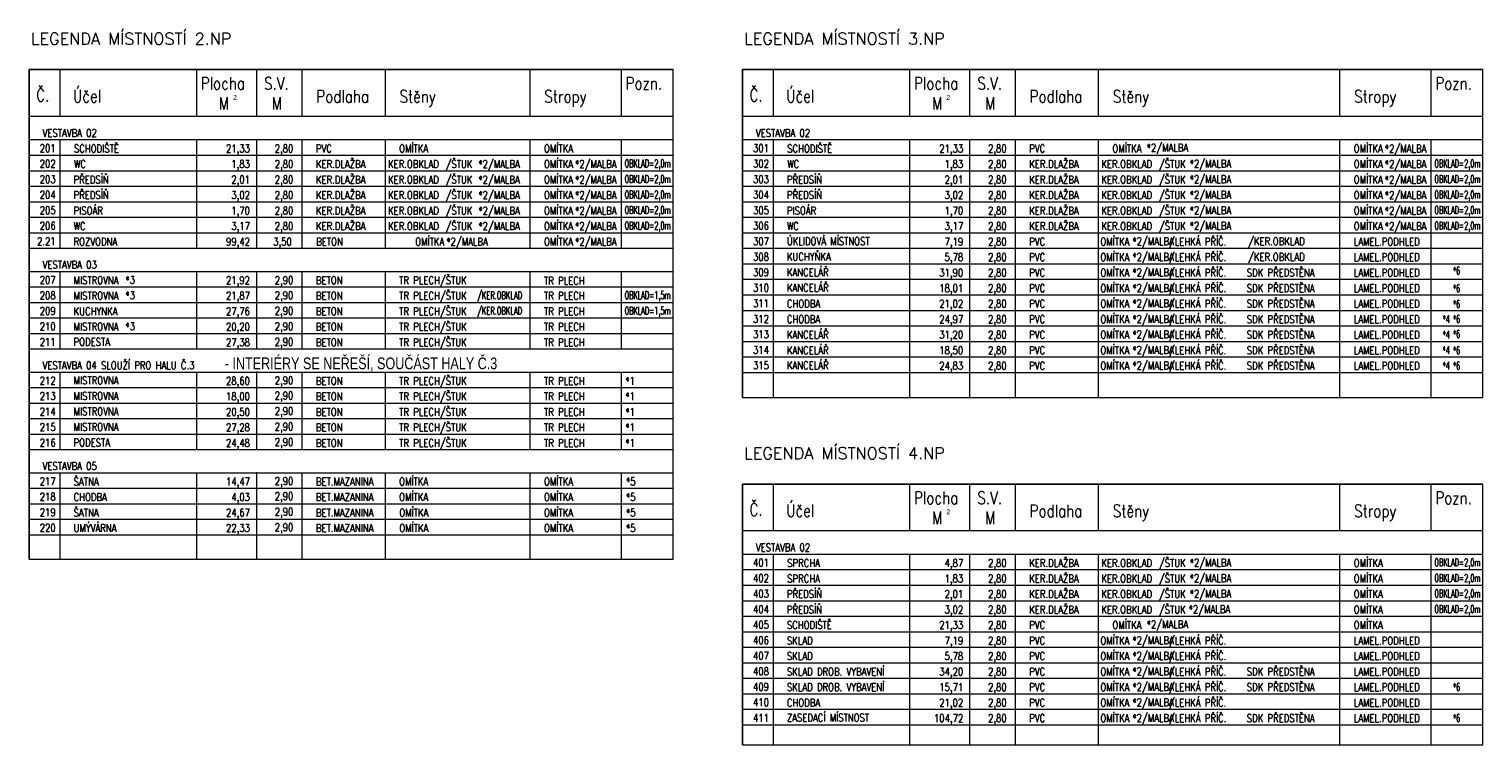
# Model space of a CAD drawing. Header units: millimetres. Extents: x -485339 to 350584, y -2181201 to -313328.
# Tile 71 of 115: x 23114 to 54029, y -1129825 to -1114602. Entities that reach past the tile are written whole.
import ezdxf
from ezdxf.enums import TextEntityAlignment as Align

# ---------------------------------------------------------------- set-up
doc = ezdxf.new("R2010")
doc.units = ezdxf.units.MM
doc.header["$LTSCALE"] = 10
doc.layers.add('N_popis', color=10, linetype='Continuous', lineweight=18)
doc.layers.add('St_popis', color=250, linetype='Continuous', lineweight=18)
doc.styles.add('A_slabé', font='txt')
doc.styles.add('Andy', font='txt')
doc.styles.add('ROMANS', font='romans.shx', dxfattribs={"width": 0.8})

msp = doc.modelspace()

# ---------------------------------------------------------------- linework, layer by layer
at = {"layer": 'St_popis', "lineweight": 25}
for p, q in [((23113.7, -1115463.9), (36809.1, -1115463.9)), ((23113.7, -1115463.9), (23113.7, -1125876.3)), ((38281.2, -1115463.9), (54028.9, -1115463.9)), ((38281.2, -1115463.9), (38281.2, -1122436)), ((38281.2, -1124278.2), (54028.9, -1124278.2)), ((38281.2, -1124278.2), (38281.2, -1129825.4))]:
    msp.add_line(p, q, dxfattribs=at)
at = {"layer": 'St_popis'}
for p, q in [((23773.7, -1116453.8), (23773.7, -1115463.9)), ((26677.8, -1116453.8), (26677.8, -1115463.9)), ((27954.1, -1116453.8), (27954.1, -1115463.9)), ((28920, -1116453.8), (28920, -1115463.9)), ((30689.9, -1116453.8), (30689.9, -1115463.9)), ((33769.8, -1116453.8), (33769.8, -1115463.9)), ((35711.9, -1116453.8), (35711.9, -1115463.9)), ((36809.1, -1116453.8), (36809.1, -1115463.9)), ((38941.2, -1116453.8), (38941.2, -1115463.9)), ((41845.3, -1116453.8), (41845.3, -1115463.9)), ((43121.6, -1116453.8), (43121.6, -1115463.9)), ((44087.6, -1116453.8), (44087.6, -1115463.9)), ((45857.4, -1116453.8), (45857.4, -1115463.9)), ((50989.6, -1116453.8), (50989.6, -1115463.9)), ((52931.7, -1116453.8), (52931.7, -1115463.9)), ((54028.9, -1116453.8), (54028.9, -1115463.9)), ((23113.7, -1116453.8), (36809.1, -1116453.8)), ((36714.1, -1116453.8), (36714.6, -1116453.8)), ((36809.1, -1125876.3), (36809.1, -1116453.8)), ((38281.2, -1116453.8), (54028.9, -1116453.8)), ((53933.8, -1116453.8), (53934.4, -1116453.8)), ((54028.9, -1122436), (54028.9, -1116453.8)), ((23113.7, -1116953.8), (36809.1, -1116953.8)), ((23773.7, -1119263.7), (23773.7, -1116953.8)), ((26677.8, -1119263.7), (26677.8, -1116953.8)), ((28920, -1119263.7), (28920, -1116953.8)), ((33769.8, -1119263.7), (33769.8, -1116953.8)), ((35711.9, -1119263.7), (35711.9, -1116953.8)), ((38281.2, -1116953.8), (54028.9, -1116953.8)), ((38941.2, -1122436), (38941.2, -1116953.8)), ((41845.3, -1122436), (41845.3, -1116953.8)), ((44087.6, -1122436), (44087.6, -1116953.8)), ((50989.6, -1122436), (50989.6, -1116953.8)), ((52931.7, -1122436), (52931.7, -1116953.8)), ((38281.2, -1117283.8), (54028.9, -1117283.8)), ((38281.2, -1117613.8), (52931.7, -1117613.8)), ((38281.2, -1117613.8), (54028.9, -1117613.8)), ((38281.2, -1117943.8), (54028.9, -1117943.8)), ((38281.2, -1118273.8), (54028.9, -1118273.8)), ((38281.2, -1118603.8), (54028.9, -1118603.8)), ((38281.2, -1118933.8), (54028.9, -1118933.8)), ((23773.7, -1121404.4), (23773.7, -1119763.7)), ((26677.8, -1121404.4), (26677.8, -1119763.7)), ((28920, -1121404.4), (28920, -1119763.7)), ((33769.8, -1121404.4), (33769.8, -1119763.7)), ((35711.9, -1121404.4), (35711.9, -1119763.7)), ((23113.7, -1121404.4), (35711.9, -1121404.4)), ((23113.7, -1121404.4), (35711.9, -1121404.4)), ((23113.7, -1121404.4), (36809.1, -1121404.4)), ((23113.7, -1121895.2), (36809.1, -1121895.2)), ((23113.7, -1121895.2), (36809.1, -1121895.2)), ((23773.7, -1123545.1), (23773.7, -1121895.2)), ((26677.8, -1123545.1), (26677.8, -1121895.2)), ((28920, -1123545.1), (28920, -1121895.2)), ((33769.8, -1123545.1), (33769.8, -1121895.2)), ((35711.9, -1123545.1), (35711.9, -1121895.2)), ((23113.7, -1122225.2), (36809.1, -1122225.2)), ((38281.2, -1122436), (54028.9, -1122436)), ((23113.7, -1122555.2), (36809.1, -1122555.2)), ((23113.7, -1122555.2), (36809.1, -1122555.2)), ((23113.7, -1122555.2), (36809.1, -1122555.2)), ((23113.7, -1122885.2), (36809.1, -1122885.2)), ((23113.7, -1122885.2), (36809.1, -1122885.2)), ((23113.7, -1122885.2), (36809.1, -1122885.2)), ((23113.7, -1123215.2), (36809.1, -1123215.2)), ((23113.7, -1123215.2), (36809.1, -1123215.2)), ((23113.7, -1123215.2), (36809.1, -1123215.2)), ((23113.7, -1123545.1), (35711.9, -1123545.1)), ((23113.7, -1123545.1), (35711.9, -1123545.1)), ((23113.7, -1123545.1), (36809.1, -1123545.1)), ((23773.7, -1125876.3), (23773.7, -1124035.9)), ((26677.8, -1125876.3), (26677.8, -1124035.9)), ((28920, -1125876.3), (28920, -1124035.9)), ((33769.8, -1125876.3), (33769.8, -1124035.9)), ((35711.9, -1125876.3), (35711.9, -1124035.9)), ((38941.2, -1125268.2), (38941.2, -1124278.2)), ((41845.3, -1125268.2), (41845.3, -1124278.2)), ((43121.6, -1125268.2), (43121.6, -1124278.2)), ((44087.6, -1125268.2), (44087.6, -1124278.2)), ((45857.4, -1125268.2), (45857.4, -1124278.2)), ((50989.6, -1125268.2), (50989.6, -1124278.2)), ((52931.7, -1125268.2), (52931.7, -1124278.2)), ((54028.9, -1125268.2), (54028.9, -1124278.2)), ((38281.2, -1125268.2), (54028.9, -1125268.2)), ((53933.8, -1125268.2), (53934.4, -1125268.2)), ((54028.9, -1129825.4), (54028.9, -1125268.2)), ((23113.7, -1125876.3), (36809.1, -1125876.3)), ((38941.2, -1129825.4), (38941.2, -1125768.2)), ((41845.3, -1129825.4), (41845.3, -1125768.2)), ((52931.7, -1129825.4), (52931.7, -1125768.2)), ((38281.2, -1126758.1), (54028.9, -1126758.1)), ((38281.2, -1127088.1), (54028.9, -1127088.1)), ((38281.2, -1129825.4), (54028.9, -1129825.4))]:
    msp.add_line(p, q, dxfattribs=at)
at = {"layer": 'St_popis', "lineweight": 15}
for p, q in [((27954.1, -1119263.7), (27954.1, -1116953.8)), ((30689.9, -1119263.7), (30689.9, -1116953.8)), ((43121.6, -1122436), (43121.6, -1116953.8)), ((45857.4, -1122436), (45857.4, -1116953.8)), ((23113.7, -1117283.8), (36809.1, -1117283.8)), ((23113.7, -1117613.8), (35711.9, -1117613.8)), ((23113.7, -1117613.8), (36809.1, -1117613.8)), ((23113.7, -1117943.8), (36809.1, -1117943.8)), ((23113.7, -1118273.8), (36809.1, -1118273.8)), ((23113.7, -1118603.8), (36809.1, -1118603.8)), ((23113.7, -1118933.8), (36809.1, -1118933.8)), ((23113.7, -1119263.7), (36809.1, -1119263.7)), ((38281.2, -1119263.7), (54028.9, -1119263.7)), ((38281.2, -1119593.7), (54028.9, -1119593.7)), ((23113.7, -1119754.5), (36809.1, -1119754.5)), ((23773.7, -1120414.5), (23773.7, -1119754.5)), ((26677.8, -1120414.5), (26677.8, -1119754.5)), ((27954.1, -1121404.4), (27954.1, -1119754.5)), ((28920, -1120414.5), (28920, -1119754.5)), ((30689.9, -1121404.4), (30689.9, -1119754.5)), ((33769.8, -1120414.5), (33769.8, -1119754.5)), ((35711.9, -1120414.5), (35711.9, -1119754.5)), ((38281.2, -1119923.7), (54028.9, -1119923.7)), ((23113.7, -1120084.5), (36809.1, -1120084.5)), ((38281.2, -1120253.7), (54028.9, -1120253.7)), ((23113.7, -1120414.5), (35711.9, -1120414.5)), ((23113.7, -1120414.5), (35711.9, -1120414.5)), ((23113.7, -1120414.5), (36809.1, -1120414.5)), ((38281.2, -1120583.7), (54028.9, -1120583.7)), ((23113.7, -1120744.5), (35711.9, -1120744.5)), ((23113.7, -1120744.5), (35711.9, -1120744.5)), ((23113.7, -1120744.5), (36809.1, -1120744.5)), ((38281.2, -1120913.7), (54028.9, -1120913.7)), ((23113.7, -1121074.5), (35711.9, -1121074.5)), ((23113.7, -1121074.5), (35711.9, -1121074.5)), ((23113.7, -1121074.5), (36809.1, -1121074.5)), ((38281.2, -1121243.7), (54028.9, -1121243.7)), ((38281.2, -1121573.7), (54028.9, -1121573.7)), ((27954.1, -1123535.9), (27954.1, -1121886)), ((30689.9, -1123545.1), (30689.9, -1121895.2)), ((38281.2, -1121903.6), (54028.9, -1121903.6)), ((23113.7, -1124035.9), (36809.1, -1124035.9)), ((23773.7, -1124695.9), (23773.7, -1124035.9)), ((26677.8, -1124695.9), (26677.8, -1124035.9)), ((27954.1, -1125876.3), (27954.1, -1124026.7)), ((28920, -1124695.9), (28920, -1124035.9)), ((30689.9, -1125876.3), (30689.9, -1124035.9)), ((23113.7, -1124365.9), (36809.1, -1124365.9)), ((23113.7, -1124695.9), (35711.9, -1124695.9)), ((23113.7, -1124695.9), (35711.9, -1124695.9)), ((23113.7, -1124695.9), (36809.1, -1124695.9)), ((23113.7, -1125025.9), (36809.1, -1125025.9)), ((23113.7, -1125355.8), (35711.9, -1125355.8)), ((23113.7, -1125355.8), (35711.9, -1125355.8)), ((23113.7, -1125355.8), (36809.1, -1125355.8)), ((38281.2, -1125768.2), (54028.9, -1125768.2)), ((43121.6, -1129825.4), (43121.6, -1125768.2)), ((44087.6, -1129825.4), (44087.6, -1125768.2)), ((45857.4, -1129825.4), (45857.4, -1125768.2)), ((50989.6, -1129825.4), (50989.6, -1125768.2)), ((38281.2, -1126098.2), (54028.9, -1126098.2)), ((38281.2, -1126428.1), (52931.7, -1126428.1)), ((38281.2, -1126428.1), (54028.9, -1126428.1)), ((38281.2, -1127418.1), (54028.9, -1127418.1)), ((38281.2, -1127748.1), (54028.9, -1127748.1)), ((38281.2, -1128078.1), (54028.9, -1128078.1)), ((38281.2, -1128408.1), (54028.9, -1128408.1)), ((38281.2, -1128738.1), (54028.9, -1128738.1)), ((38281.2, -1129068), (54028.9, -1129068)), ((38281.2, -1129398), (54028.9, -1129398))]:
    msp.add_line(p, q, dxfattribs=at)

# ---------------------------------------------------------------- texts
at = {"layer": 'N_popis', "lineweight": 15, "style": 'ROMANS'}
for s, height, width, p in [('PVC', 165, 0.8, (44381, -1117224.8)), ('*2/MALBA', 165, 0.8, (46878.9, -1117206.7)), ('*2/MALBA', 165, 0.8, (51942.7, -1117224.8)), ('KER.DLAŽBA', 165, 0.8, (29213.5, -1117554.8)), ('KER.OBKLAD', 165, 0.8, (30746.2, -1117554.8)), ('*2/MALBA', 165, 0.8, (32666, -1117554.8)), ('*2/MALBA', 165, 0.8, (34722.9, -1117554.8)), ('OBKLAD=2,0m', 164.997, 0.55, (35778.6, -1117542.8)), ('KER.DLAŽBA', 165, 0.8, (44381, -1117554.8)), ('KER.OBKLAD', 165, 0.8, (45913.7, -1117554.8)), ('*2/MALBA', 165, 0.8, (47793.6, -1117547.3)), ('*2/MALBA', 165, 0.8, (51942.7, -1117554.8)), ('OBKLAD=2,0m', 164.997, 0.55, (52998.4, -1117542.8)), ('KER.DLAŽBA', 165, 0.8, (29213.5, -1117884.7)), ('KER.OBKLAD', 165, 0.8, (30746.2, -1117884.7)), ('*2/MALBA', 165, 0.8, (32666, -1117884.7)), ('*2/MALBA', 165, 0.8, (34722.9, -1117884.7)), ('OBKLAD=2,0m', 164.997, 0.55, (35778.6, -1117872.8)), ('KER.DLAŽBA', 165, 0.8, (44381, -1117884.7)), ('KER.OBKLAD', 165, 0.8, (45913.7, -1117884.7)), ('*2/MALBA', 165, 0.8, (47793.6, -1117877.3)), ('*2/MALBA', 165, 0.8, (51942.7, -1117884.7)), ('OBKLAD=2,0m', 164.997, 0.55, (52998.4, -1117872.8)), ('KER.DLAŽBA', 165, 0.8, (29213.5, -1118214.7)), ('KER.OBKLAD', 165, 0.8, (30746.2, -1118214.7)), ('*2/MALBA', 165, 0.8, (32666, -1118214.7)), ('*2/MALBA', 165, 0.8, (34722.9, -1118214.7)), ('OBKLAD=2,0m', 164.997, 0.55, (35778.6, -1118202.8)), ('KER.DLAŽBA', 165, 0.8, (44381, -1118214.7)), ('KER.OBKLAD', 165, 0.8, (45913.7, -1118214.7)), ('*2/MALBA', 165, 0.8, (47793.6, -1118207.3)), ('*2/MALBA', 165, 0.8, (51942.7, -1118214.7)), ('OBKLAD=2,0m', 164.997, 0.55, (52998.4, -1118202.8)), ('KER.DLAŽBA', 165, 0.8, (29213.5, -1118544.7)), ('KER.OBKLAD', 165, 0.8, (30746.2, -1118544.7)), ('*2/MALBA', 165, 0.8, (32666, -1118544.7)), ('*2/MALBA', 165, 0.8, (34722.9, -1118544.7)), ('OBKLAD=2,0m', 164.997, 0.55, (35778.6, -1118532.8)), ('KER.DLAŽBA', 165, 0.8, (44381, -1118544.7)), ('KER.OBKLAD', 165, 0.8, (45913.7, -1118544.7)), ('*2/MALBA', 165, 0.8, (47793.6, -1118537.3)), ('*2/MALBA', 165, 0.8, (51942.7, -1118544.7)), ('OBKLAD=2,0m', 164.997, 0.55, (52998.4, -1118532.8)), ('KER.DLAŽBA', 165, 0.8, (29213.5, -1118874.7)), ('KER.OBKLAD', 165, 0.8, (30746.2, -1118874.7)), ('*2/MALBA', 165, 0.8, (32666, -1118874.7)), ('*2/MALBA', 165, 0.8, (34722.9, -1118874.7)), ('OBKLAD=2,0m', 164.997, 0.55, (35778.6, -1118862.8)), ('KER.DLAŽBA', 165, 0.8, (44381, -1118874.7)), ('KER.OBKLAD', 165, 0.8, (45913.7, -1118874.7)), ('*2/MALBA', 165, 0.8, (47793.6, -1118867.2)), ('*2/MALBA', 165, 0.8, (51942.7, -1118874.7)), ('OBKLAD=2,0m', 164.997, 0.55, (52998.4, -1118862.8)), ('*2/MALBA', 165, 0.8, (31984.7, -1119204.7)), ('*2/MALBA', 165, 0.8, (34722.9, -1119204.7)), ('ÚKLIDOVÁ MÍSTNOST', 164.997, 0.8, (39227.9, -1119195.5)), ('PVC', 165, 0.8, (44381, -1119204.7)), ('*2/MALBA', 165, 0.8, (46574, -1119198.7)), ('/KER.OBKLAD', 164.997, 0.8, (49034.8, -1119198.7)), ('KUCHYŇKA', 165, 0.8, (39227.9, -1119525.4)), ('PVC', 165, 0.8, (44381, -1119534.7)), ('*2/MALBA', 165, 0.8, (46574, -1119528.7)), ('/KER.OBKLAD', 164.997, 0.8, (49034.8, -1119528.7)), ('PVC', 165, 0.8, (44381, -1119864.7)), ('*2/MALBA', 165, 0.8, (46574, -1119858.7)), ('SDK PŘEDSTĚNA', 164.997, 0.8, (49006.2, -1119864.7)), ('*6', 165, 0.55, (53390, -1119821.2)), ('*3', 165, 0.8, (25162.4, -1120018.6)), ('PVC', 165, 0.8, (44381, -1120194.6)), ('*2/MALBA', 165, 0.8, (46574, -1120188.7)), ('SDK PŘEDSTĚNA', 164.997, 0.8, (49006.2, -1120194.6)), ('*6', 165, 0.55, (53390, -1120198.5)), ('*3', 165, 0.8, (25162.4, -1120348.6)), ('/KER.OBKLAD', 164.997, 0.6, (32642.3, -1120345.5)), ('OBKLAD=1,5m', 164.997, 0.55, (35778.6, -1120343.5)), ('PVC', 165, 0.8, (44381, -1120524.6)), ('*2/MALBA', 165, 0.8, (46574, -1120518.6)), ('SDK PŘEDSTĚNA', 164.997, 0.8, (49006.2, -1120524.6)), ('*6', 165, 0.55, (53390, -1120529.2)), ('KUCHYNKA', 165, 0.8, (24060.3, -1120685.4)), ('/KER.OBKLAD', 164.997, 0.6, (32642.3, -1120675.4)), ('OBKLAD=1,5m', 164.997, 0.55, (35778.6, -1120673.5)), ('*2/MALBA', 165, 0.8, (46574, -1120848.6)), ('SDK PŘEDSTĚNA', 164.997, 0.8, (49006.2, -1120856.8)), ('*4', 165, 0.55, (53168.3, -1120851.8)), ('*6', 165, 0.55, (53390, -1120850.7)), ('*3', 165, 0.8, (25162.4, -1121008.6)), ('PVC', 165, 0.8, (44381, -1120854.6)), ('SDK PŘEDSTĚNA', 164.997, 0.8, (49006.2, -1121184.6)), ('PVC', 165, 0.8, (44381, -1121184.6)), ('*2/MALBA', 165, 0.8, (46574, -1121178.6)), ('*4', 165, 0.55, (53168.3, -1121181.8)), ('*6', 165, 0.55, (53390, -1121167.4)), ('PVC', 165, 0.8, (44381, -1121514.6)), ('*2/MALBA', 165, 0.8, (46574, -1121508.6)), ('SDK PŘEDSTĚNA', 164.997, 0.8, (49006.2, -1121514.6)), ('*4', 165, 0.55, (53168.3, -1121511.8)), ('*6', 165, 0.55, (53390, -1121516.8)), ('PVC', 165, 0.8, (44381, -1121844.6)), ('*2/MALBA', 165, 0.8, (46574, -1121838.6)), ('SDK PŘEDSTĚNA', 164.997, 0.8, (49006.2, -1121844.6)), ('*4', 165, 0.55, (53168.3, -1121841.8)), ('*6', 165, 0.55, (53390, -1121842.9)), ('*1', 165, 0.8, (35791, -1122166.1)), ('*1', 165, 0.8, (35791, -1122496.1)), ('*1', 165, 0.8, (35791, -1122826.1)), ('*1', 165, 0.8, (35791, -1123156.1)), ('*1', 165, 0.8, (35791, -1123486.1)), ('BET.MAZANINA', 164.997, 0.8, (29213.5, -1124306.8)), ('*5', 165, 0.8, (35806.3, -1124306.8)), ('BET.MAZANINA', 164.997, 0.8, (29213.5, -1124636.8)), ('*5', 165, 0.8, (35806.3, -1124636.8)), ('BET.MAZANINA', 164.997, 0.8, (29213.5, -1124966.8)), ('*5', 165, 0.8, (35806.3, -1124966.8)), ('BET.MAZANINA', 164.997, 0.8, (29213.5, -1125296.8)), ('*5', 165, 0.8, (35806.3, -1125296.8)), ('KER.DLAŽBA', 165, 0.8, (44381, -1126039.1)), ('KER.OBKLAD', 165, 0.8, (45913.7, -1126039.1)), ('*2/MALBA', 165, 0.8, (47793.6, -1126031.7)), ('OBKLAD=2,0m', 164.997, 0.55, (52998.4, -1126027.2)), ('KER.DLAŽBA', 165, 0.8, (44381, -1126369.1)), ('KER.OBKLAD', 165, 0.8, (45913.7, -1126369.1)), ('*2/MALBA', 165, 0.8, (47793.6, -1126361.6)), ('OBKLAD=2,0m', 164.997, 0.55, (52998.4, -1126357.2)), ('KER.DLAŽBA', 165, 0.8, (44381, -1126699.1)), ('KER.OBKLAD', 165, 0.8, (45913.7, -1126699.1)), ('*2/MALBA', 165, 0.8, (47793.6, -1126691.6)), ('OBKLAD=2,0m', 164.997, 0.55, (52998.4, -1126687.2)), ('KER.DLAŽBA', 165, 0.8, (44381, -1127029.1)), ('*2/MALBA', 165, 0.8, (47771.4, -1127021.6)), ('OBKLAD=2,0m', 164.997, 0.55, (52998.4, -1127017.2)), ('KER.OBKLAD', 165, 0.8, (45913.7, -1127029.1)), ('*2/MALBA', 165, 0.8, (46878.9, -1127341)), ('PVC', 165, 0.8, (44381, -1127359.1)), ('PVC', 165, 0.8, (44381, -1127689)), ('*2/MALBA', 165, 0.8, (46574, -1127683)), ('PVC', 165, 0.8, (44381, -1128019)), ('*2/MALBA', 165, 0.8, (46574, -1128013)), ('PVC', 165, 0.8, (44381, -1128349)), ('*2/MALBA', 165, 0.8, (46574, -1128343)), ('SDK PŘEDSTĚNA', 164.997, 0.8, (49006.2, -1128349)), ('PVC', 165, 0.8, (44381, -1128679)), ('*2/MALBA', 165, 0.8, (46574, -1128673)), ('SDK PŘEDSTĚNA', 164.997, 0.8, (49006.2, -1128679)), ('LAMEL.PODHLED', 164.997, 0.8, (51283, -1128679)), ('*6', 165, 0.55, (53390, -1128675)), ('PVC', 165, 0.8, (44381, -1129009)), ('*2/MALBA', 165, 0.8, (46574, -1129003)), ('PVC', 165, 0.8, (44381, -1129339)), ('*2/MALBA', 165, 0.8, (46574, -1129333)), ('SDK PŘEDSTĚNA', 164.997, 0.8, (49006.2, -1129339)), ('*6', 165, 0.55, (53390, -1129335))]:
    msp.add_text(s, height=height, rotation=0.00269, dxfattribs=dict(at, width=width)).set_placement(p)
at = {"layer": 'St_popis', "width": 0.8}
for s, height, style, p in [('Plocha', 264, 'ROMANS', (26763.1, -1115887.6)), ('S.V.', 264, 'ROMANS', (28111.2, -1115887.6)), ('Pozn.', 264, 'ROMANS', (35797.3, -1115887.6)), ('Plocha', 264, 'ROMANS', (41930.6, -1115887.6)), ('S.V.', 264, 'ROMANS', (43278.8, -1115887.6)), ('Pozn.', 264, 'ROMANS', (53017, -1115887.6)), ('Č.', 264, 'ROMANS', (23265.6, -1116139.1)), ('Účel', 264, 'ROMANS', (24047, -1116160)), ('Podlaha', 264, 'ROMANS', (29220.6, -1116165.9)), ('Stěny', 264, 'ROMANS', (30990.4, -1116165.9)), ('Stropy', 264, 'ROMANS', (34070.4, -1116165.9)), ('Č.', 264, 'ROMANS', (38433.1, -1116139.1)), ('Účel', 264, 'ROMANS', (39214.5, -1116160)), ('Podlaha', 264, 'ROMANS', (44388.1, -1116165.9)), ('Stěny', 264, 'ROMANS', (46158, -1116165.9)), ('Stropy', 264, 'ROMANS', (51290.1, -1116165.9)), ('M', 264, 'ROMANS', (27147.8, -1116313.1)), ('M', 264, 'ROMANS', (28274.8, -1116313.1)), ('M', 264, 'ROMANS', (42315.4, -1116313.1)), ('M', 264, 'ROMANS', (43442.3, -1116313.1)), ('- INTERIÉRY SE NEŘEŠÍ, SOUČÁST HALY Č.3', 250, 'Andy', (27273.5, -1121836.1)), ('Č.', 264, 'ROMANS', (38433.1, -1124953.4)), ('Účel', 264, 'ROMANS', (39214.5, -1124974.4)), ('Plocha', 264, 'ROMANS', (41930.6, -1124702)), ('S.V.', 264, 'ROMANS', (43278.8, -1124702)), ('Stěny', 264, 'ROMANS', (46158, -1124980.2)), ('Pozn.', 264, 'ROMANS', (53017, -1124702)), ('M', 264, 'ROMANS', (42315.4, -1125127.5)), ('M', 264, 'ROMANS', (43442.3, -1125127.5)), ('Podlaha', 264, 'ROMANS', (44388.1, -1124980.2)), ('Stropy', 264, 'ROMANS', (51290.1, -1124980.2))]:
    msp.add_text(s, height=height, dxfattribs=dict(at, style=style)).set_placement(p)
at = {"layer": 'St_popis', "style": 'A_slabé'}
for p in [(27451.3, -1116107.5), (42618.9, -1116107.5), (42618.9, -1124921.8)]:
    msp.add_text('2', height=105.6, dxfattribs=at).set_placement(p)
at = {"layer": 'St_popis', "lineweight": 15, "style": 'ROMANS', "width": 0.8}
for s, height, p in [('VESTAVBA 02', 164.997, (23400.3, -1116894.8)), ('VESTAVBA 02', 164.997, (38567.9, -1116894.8)), ('SCHODIŠTĚ', 165, (24067.2, -1117224.8)), ('PVC', 165, (29213.5, -1117224.8)), ('OMÍTKA', 165, (30983.4, -1117224.8)), ('OMÍTKA', 165, (34063.3, -1117224.8)), ('SCHODIŠTĚ', 165, (39234.7, -1117224.8)), ('OMÍTKA', 165, (46150.9, -1117224.8)), ('OMÍTKA', 165, (51283, -1117224.8)), ('WC', 165, (24067.2, -1117554.8)), ('/ŠTUK', 165, (31970, -1117554.8)), ('OMÍTKA', 165, (34063.3, -1117554.8)), ('WC', 165, (39234.7, -1117554.8)), ('/ŠTUK', 165, (47137.5, -1117554.8)), ('OMÍTKA', 165, (51283, -1117554.8)), ('PŘEDSÍŇ', 165, (24060.3, -1117884.7)), ('/ŠTUK', 165, (31970, -1117884.7)), ('OMÍTKA', 165, (34063.3, -1117884.7)), ('PŘEDSÍŇ', 165, (39227.9, -1117884.7)), ('/ŠTUK', 165, (47137.5, -1117884.7)), ('OMÍTKA', 165, (51283, -1117884.7)), ('PŘEDSÍŇ', 165, (24060.3, -1118214.7)), ('/ŠTUK', 165, (31970, -1118214.7)), ('OMÍTKA', 165, (34063.3, -1118214.7)), ('PŘEDSÍŇ', 165, (39227.9, -1118214.7)), ('/ŠTUK', 165, (47137.5, -1118214.7)), ('OMÍTKA', 165, (51283, -1118214.7)), ('PISOÁR', 165, (24060.3, -1118544.7)), ('/ŠTUK', 165, (31970, -1118544.7)), ('OMÍTKA', 165, (34063.3, -1118544.7)), ('PISOÁR', 165, (39227.9, -1118544.7)), ('/ŠTUK', 165, (47137.5, -1118544.7)), ('OMÍTKA', 165, (51283, -1118544.7)), ('WC', 165, (24060.3, -1118874.7)), ('/ŠTUK', 165, (31970, -1118874.7)), ('OMÍTKA', 165, (34063.3, -1118874.7)), ('WC', 165, (39227.9, -1118874.7)), ('/ŠTUK', 165, (47137.5, -1118874.7)), ('OMÍTKA', 165, (51283, -1118874.7)), ('ROZVODNA', 165, (24060.3, -1119204.7)), ('BETON', 165, (29219.5, -1119204.7)), ('OMÍTKA', 165, (31325.1, -1119204.7)), ('OMÍTKA', 165, (34063.3, -1119204.7)), ('OMÍTKA        /LEHKÁ PŘÍČ.', 164.997, (45893.8, -1119204.7)), ('LAMEL.PODHLED', 164.997, (51283, -1119204.7)), ('OMÍTKA        /LEHKÁ PŘÍČ.', 164.997, (45893.8, -1119534.7)), ('LAMEL.PODHLED', 164.997, (51283, -1119534.7)), ('VESTAVBA 03', 164.997, (23400.3, -1119695.5)), ('KANCELÁŘ', 165, (39227.9, -1119855.4)), ('OMÍTKA        /LEHKÁ PŘÍČ.', 164.997, (45893.8, -1119864.7)), ('LAMEL.PODHLED', 164.997, (51283, -1119864.7)), ('MISTROVNA', 165, (24060.3, -1120025.4)), ('BETON', 165, (29213.5, -1120025.4)), ('TR PLECH/ŠTUK', 164.997, (30983.4, -1120025.4)), ('TR PLECH', 165, (34063.3, -1120034.7)), ('KANCELÁŘ', 165, (39227.9, -1120185.4)), ('OMÍTKA        /LEHKÁ PŘÍČ.', 164.997, (45893.8, -1120194.6)), ('LAMEL.PODHLED', 164.997, (51283, -1120194.6)), ('MISTROVNA', 165, (24060.3, -1120355.4)), ('BETON', 165, (29213.5, -1120355.4)), ('TR PLECH/ŠTUK', 164.997, (30983.4, -1120355.4)), ('TR PLECH', 165, (34063.3, -1120355.4)), ('CHODBA', 165, (39227.9, -1120524.6)), ('OMÍTKA        /LEHKÁ PŘÍČ.', 164.997, (45893.8, -1120524.6)), ('LAMEL.PODHLED', 164.997, (51283, -1120524.6)), ('BETON', 165, (29213.5, -1120685.4)), ('TR PLECH/ŠTUK', 164.997, (30983.4, -1120685.4)), ('TR PLECH', 165, (34063.3, -1120685.4)), ('OMÍTKA        /LEHKÁ PŘÍČ.', 164.997, (45893.8, -1120854.6)), ('MISTROVNA', 165, (24060.3, -1121015.4)), ('BETON', 165, (29213.5, -1121015.4)), ('TR PLECH/ŠTUK', 164.997, (30983.4, -1121015.4)), ('TR PLECH', 165, (34063.3, -1121015.4)), ('CHODBA', 165, (39227.9, -1120854.6)), ('KANCELÁŘ', 165, (39227.9, -1121184.6)), ('OMÍTKA        /LEHKÁ PŘÍČ.', 164.997, (45893.8, -1121184.6)), ('LAMEL.PODHLED', 164.997, (51283, -1120854.6)), ('PODESTA', 165, (24060.3, -1121336.1)), ('BETON', 165, (29213.5, -1121345.4)), ('TR PLECH/ŠTUK', 164.997, (30983.4, -1121345.4)), ('TR PLECH', 165, (34063.3, -1121345.4)), ('LAMEL.PODHLED', 164.997, (51283, -1121184.6)), ('KANCELÁŘ', 165, (39227.9, -1121514.6)), ('OMÍTKA        /LEHKÁ PŘÍČ.', 164.997, (45893.8, -1121514.6)), ('LAMEL.PODHLED', 164.997, (51283, -1121514.6)), ('VESTAVBA 04 SLOUŽÍ PRO HALU Č.3', 164.997, (23399, -1121836.1)), ('KANCELÁŘ', 165, (39227.9, -1121835.3)), ('OMÍTKA        /LEHKÁ PŘÍČ.', 164.997, (45893.8, -1121844.6)), ('LAMEL.PODHLED', 164.997, (51283, -1121844.6)), ('MISTROVNA', 165, (24060.3, -1122156.9)), ('BETON', 165, (29213.5, -1122166.1)), ('TR PLECH/ŠTUK', 164.997, (30983.4, -1122166.1)), ('TR PLECH', 165, (34063.3, -1122166.1)), ('MISTROVNA', 165, (24060.3, -1122486.9)), ('BETON', 165, (29213.5, -1122496.1)), ('TR PLECH/ŠTUK', 164.997, (30983.4, -1122496.1)), ('TR PLECH', 165, (34063.3, -1122496.1)), ('MISTROVNA', 165, (24060.3, -1122816.9)), ('BETON', 165, (29213.5, -1122826.1)), ('TR PLECH/ŠTUK', 164.997, (30983.4, -1122826.1)), ('TR PLECH', 165, (34063.3, -1122826.1)), ('MISTROVNA', 165, (24060.3, -1123146.9)), ('BETON', 165, (29213.5, -1123156.1)), ('TR PLECH/ŠTUK', 164.997, (30983.4, -1123156.1)), ('TR PLECH', 165, (34063.3, -1123156.1)), ('PODESTA', 165, (24060.3, -1123476.8)), ('BETON', 165, (29213.5, -1123486.1)), ('TR PLECH/ŠTUK', 164.997, (30983.4, -1123486.1)), ('TR PLECH', 165, (34063.3, -1123486.1)), ('VESTAVBA 05', 164.997, (23400.3, -1123976.8)), ('ŠATNA', 165, (24060.3, -1124306.8)), ('OMÍTKA', 165, (30983.4, -1124306.8)), ('OMÍTKA', 165, (34063.3, -1124306.8)), ('CHODBA', 165, (24060.3, -1124636.8)), ('OMÍTKA', 165, (30983.4, -1124636.8)), ('OMÍTKA', 165, (34063.3, -1124636.8)), ('ŠATNA', 165, (24060.3, -1124966.8)), ('OMÍTKA', 165, (30986.2, -1124966.8)), ('OMÍTKA', 165, (34063.3, -1124966.8)), ('UMÝVÁRNA', 165, (24060.3, -1125296.8)), ('OMÍTKA', 165, (30986.2, -1125296.8)), ('OMÍTKA', 165, (34063.3, -1125296.8)), ('VESTAVBA 02', 164.997, (38567.9, -1125709.1)), ('SPRCHA', 165, (39234.7, -1126039.1)), ('/ŠTUK', 165, (47137.5, -1126039.1)), ('OMÍTKA', 165, (51283, -1126039.1)), ('SPRCHA', 165, (39234.7, -1126369.1)), ('/ŠTUK', 165, (47137.5, -1126369.1)), ('OMÍTKA', 165, (51283, -1126369.1)), ('PŘEDSÍŇ', 165, (39227.9, -1126699.1)), ('/ŠTUK', 165, (47137.5, -1126699.1)), ('OMÍTKA', 165, (51283, -1126699.1)), ('PŘEDSÍŇ', 165, (39227.9, -1127029.1)), ('/ŠTUK', 165, (47137.5, -1127029.1)), ('OMÍTKA', 165, (51283, -1127029.1)), ('SCHODIŠTĚ', 165, (39227.9, -1127359.1)), ('OMÍTKA', 165, (46150.9, -1127359.1)), ('OMÍTKA', 165, (51283, -1127359.1)), ('OMÍTKA        /LEHKÁ PŘÍČ.', 164.997, (45893.8, -1127689)), ('SKLAD', 165, (39227.9, -1127689)), ('LAMEL.PODHLED', 164.997, (51283, -1127689)), ('SKLAD', 165, (39227.9, -1128019)), ('OMÍTKA        /LEHKÁ PŘÍČ.', 164.997, (45893.8, -1128019)), ('LAMEL.PODHLED', 164.997, (51283, -1128019)), ('SKLAD DROB. VYBAVENÍ', 164.997, (39227.9, -1128349)), ('OMÍTKA        /LEHKÁ PŘÍČ.', 164.997, (45893.8, -1128349)), ('LAMEL.PODHLED', 164.997, (51283, -1128349)), ('SKLAD DROB. VYBAVENÍ', 164.997, (39227.9, -1128679)), ('OMÍTKA        /LEHKÁ PŘÍČ.', 164.997, (45893.8, -1128679)), ('CHODBA', 165, (39227.9, -1129009)), ('OMÍTKA        /LEHKÁ PŘÍČ.', 164.997, (45893.8, -1129009)), ('LAMEL.PODHLED', 164.997, (51283, -1129009)), ('ZASEDACÍ MÍSTNOST', 164.997, (39227.9, -1129329.7)), ('OMÍTKA        /LEHKÁ PŘÍČ.', 164.997, (45893.8, -1129339)), ('LAMEL.PODHLED', 164.997, (51283, -1129339))]:
    msp.add_text(s, height=height, rotation=0.00269, dxfattribs=at).set_placement(p)
for s, p in [('201', (23679.8, -1117217.8)), ('21,33', (27809.8, -1117224.3)), ('2,80', (28733.5, -1117224.3)), ('301', (38847.4, -1117217.8)), ('21,33', (42977.3, -1117224.3)), ('2,80', (43901, -1117224.3)), ('202', (23679.8, -1117547.8)), ('1,83', (27809.8, -1117554.3)), ('2,80', (28733.5, -1117554.3)), ('302', (38847.4, -1117547.8)), ('1,83', (42977.3, -1117554.3)), ('2,80', (43901, -1117554.3)), ('203', (23679.8, -1117877.8)), ('2,01', (27809.8, -1117884.3)), ('2,80', (28733.5, -1117884.3)), ('303', (38847.4, -1117877.8)), ('2,01', (42977.3, -1117884.3)), ('2,80', (43901, -1117884.3)), ('204', (23679.8, -1118207.8)), ('3,02', (27809.8, -1118214.3)), ('2,80', (28733.5, -1118214.3)), ('304', (38847.4, -1118207.8)), ('3,02', (42977.3, -1118214.3)), ('2,80', (43901, -1118214.3)), ('205', (23679.8, -1118537.8)), ('1,70', (27809.8, -1118544.3)), ('2,80', (28733.5, -1118544.3)), ('305', (38847.4, -1118537.8)), ('1,70', (42977.3, -1118544.3)), ('2,80', (43901, -1118544.3)), ('206', (23679.8, -1118867.8)), ('3,17', (27809.8, -1118874.3)), ('2,80', (28733.5, -1118874.3)), ('306', (38847.4, -1118867.8)), ('3,17', (42977.3, -1118874.3)), ('2,80', (43901, -1118874.3)), ('2.21', (23679.8, -1119197.7)), ('99,42', (27809.8, -1119204.3)), ('3,50', (28699.2, -1119204.3)), ('307', (38847.4, -1119197.7)), ('7,19', (42977.3, -1119204.3)), ('2,80', (43901, -1119204.3)), ('308', (38847.4, -1119527.7)), ('5,78', (42977.3, -1119534.2)), ('2,80', (43901, -1119534.2)), ('309', (38847.4, -1119857.7)), ('31,90', (42977.3, -1119864.2)), ('2,80', (43901, -1119864.2)), ('207', (23679.8, -1120018.5)), ('21,92', (27809.8, -1120025)), ('2,90', (28733.5, -1120025)), ('310', (38847.4, -1120187.7)), ('18,01', (42977.3, -1120194.2)), ('2,80', (43901, -1120194.2)), ('208', (23679.8, -1120348.5)), ('21,87', (27809.8, -1120355)), ('2,90', (28733.5, -1120345.8)), ('311', (38847.4, -1120517.7)), ('21,02', (42977.3, -1120524.2)), ('2,80', (43901, -1120524.2)), ('209', (23679.8, -1120678.5)), ('27,76', (27809.8, -1120685)), ('2,90', (28733.5, -1120675.7)), ('210', (23679.8, -1121008.5)), ('20,20', (27809.8, -1121015)), ('2,90', (28733.5, -1121005.7)), ('312', (38847.4, -1120847.7)), ('24,97', (42977.3, -1120854.2)), ('2,80', (43901, -1120854.2)), ('211', (23679.8, -1121338.4)), ('27,38', (27809.8, -1121345)), ('2,90', (28733.5, -1121335.7)), ('313', (38847.4, -1121177.7)), ('31,20', (42977.3, -1121184.2)), ('2,80', (43901, -1121184.2)), ('314', (38847.4, -1121507.7)), ('18,50', (42977.3, -1121514.2)), ('2,80', (43901, -1121514.2)), ('315', (38847.4, -1121837.6)), ('24,83', (42977.3, -1121844.1)), ('2,80', (43901, -1121844.1)), ('212', (23679.8, -1122159.2)), ('28,60', (27809.8, -1122165.7)), ('2,90', (28733.5, -1122156.5)), ('213', (23679.8, -1122489.2)), ('18,00', (27809.8, -1122495.7)), ('2,90', (28733.5, -1122477.2)), ('214', (23679.8, -1122819.2)), ('20,50', (27809.8, -1122825.7)), ('2,90', (28733.5, -1122807.2)), ('215', (23679.8, -1123149.2)), ('27,28', (27809.8, -1123155.7)), ('2,90', (28733.5, -1123137.2)), ('216', (23679.8, -1123479.1)), ('24,48', (27809.8, -1123485.6)), ('2,90', (28733.5, -1123467.2)), ('217', (23679.8, -1124299.9)), ('14,47', (27809.8, -1124306.4)), ('2,90', (28733.5, -1124297.2)), ('218', (23679.8, -1124629.9)), ('4,03', (27809.8, -1124636.4)), ('2,90', (28733.5, -1124617.9)), ('219', (23679.8, -1124959.9)), ('24,67', (27809.8, -1124966.4)), ('2,90', (28733.5, -1124947.9)), ('220', (23679.8, -1125289.8)), ('22,33', (27809.8, -1125296.4)), ('2,90', (28733.5, -1125277.9)), ('401', (38847.4, -1126032.2)), ('4,87', (42977.3, -1126038.7)), ('2,80', (43901, -1126038.7)), ('402', (38847.4, -1126362.1)), ('1,83', (42977.3, -1126368.7)), ('2,80', (43901, -1126368.7)), ('403', (38847.4, -1126692.1)), ('2,01', (42977.3, -1126698.6)), ('2,80', (43901, -1126698.6)), ('404', (38847.4, -1127022.1)), ('3,02', (42977.3, -1127028.6)), ('2,80', (43901, -1127028.6)), ('405', (38847.4, -1127352.1)), ('21,33', (42977.3, -1127358.6)), ('2,80', (43901, -1127358.6)), ('406', (38847.4, -1127682.1)), ('7,19', (42977.3, -1127688.6)), ('2,80', (43901, -1127688.6)), ('407', (38847.4, -1128012.1)), ('5,78', (42977.3, -1128018.6)), ('2,80', (43901, -1128018.6)), ('408', (38847.4, -1128342.1)), ('34,20', (42977.3, -1128348.6)), ('2,80', (43901, -1128348.6)), ('409', (38847.4, -1128672.1)), ('15,71', (42977.3, -1128678.6)), ('2,80', (43901, -1128678.6)), ('410', (38847.4, -1129002)), ('21,02', (42977.3, -1129008.6)), ('2,80', (43901, -1129008.6)), ('411', (38847.4, -1129332)), ('104,72', (42977.3, -1129338.5)), ('2,80', (43901, -1129338.5))]:
    msp.add_text(s, height=165, rotation=0.00269, dxfattribs=at).set_placement(p, align=Align.RIGHT)
at = {"layer": 'St_popis', "char_height": 250, "attachment_point": 1, "style": 'Andy'}
for s, insert in [('{\\Fromand|c0;LEGENDA MÍSTNOSTÍ 2.NP}', (23153.7, -1114682.9)), ('{\\Fromand|c0;LEGENDA MÍSTNOSTÍ 3.NP}', (38321.2, -1114682.9)), ('{\\Fromand|c0;LEGENDA MÍSTNOSTÍ 4.NP}', (38321.2, -1123497.2))]:
    msp.add_mtext(s, dxfattribs=dict(at, insert=insert))

doc.saveas('drawing.dxf')
